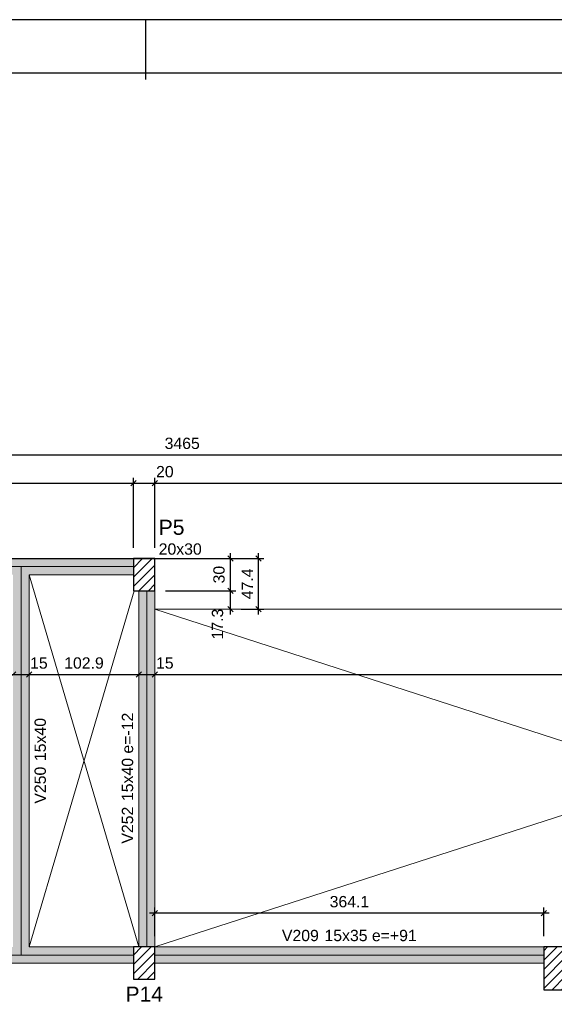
# Model space of a CAD drawing. Header units: millimetres. Extents: x 0 to 119, y 0 to 84.
# Tile 22 of 42: x 43 to 53, y 66 to 84. Entities that reach past the tile are written whole.
import ezdxf

# ---------------------------------------------------------------- set-up
doc = ezdxf.new("R2010")
doc.units = ezdxf.units.MM
doc.header["$MEASUREMENT"] = 0
doc.linetypes.add('NULL', pattern=[0])
doc.layers.get('0').update_dxf_attribs({"lineweight": 18})
for name, color, linetype, lineweight in [('FO-Aberturas', 7, 'Continuous', 5), ('FO-Cotas', 5, 'Continuous', 5), ('FO-Eixos', 5, 'Continuous', 5), ('FO-Hachura pilar que passa', 19, 'Continuous', 5), ('FO-Hachura viga', 43, 'Continuous', 5), ('FO-Pilares', 4, 'Continuous', 30), ('FO-Textos das vigas', 7, 'Continuous', 5), ('FO-Textos dos pilares', 7, 'Continuous', 5), ('FO-Vigas', 1, 'Continuous', 20)]:
    doc.layers.add(name, color=color, linetype=linetype, lineweight=lineweight)
doc.layers.add('SEDUC_MARF', color=1, linetype='Continuous')
doc.layers.add('SEDUC_MARGG', color=7, linetype='Continuous')
doc.styles.add('Arial', font='txt')
doc.dimstyles.new('UM_50.000000', dxfattribs={"dimtxt": 0.18, "dimasz": 0.1, "dimexe": 0.1, "dimexo": 0.2, "dimgap": 0, "dimtad": 1, "dimtih": 1, "dimtoh": 1, "dimdec": 1, "dimlfac": 50, "dimzin": 0, "dimdsep": 46, "dimtxsty": 'Standard', "dimcen": 0.09, "dimdle": 0.1, "dimadec": 1, "dimazin": 2, "dimtfac": 1, "dimtdec": 4, "dimtofl": 0, "dimtmove": 0, "dimatfit": 3, "dimfxl": 1, "dimtolj": 1, "dimarcsym": 0})

# ---------------------------------------------------------------- blocks, each defined once
blk = doc.blocks.new('_Oblique')
at = {"color": 0, "linetype": 'ByBlock', "lineweight": -2}
blk.add_line((-0.5, -0.5), (0.5, 0.5), dxfattribs=at)
blk = doc.blocks.new('*D13')
at = {"layer": 'Defpoints', "color": 0}
for p in [(44.677, 75.429), (38.019, 74.017), (44.677, 74.015)]:
    blk.add_point(p, dxfattribs=at)
at = {"layer": 'FO-Cotas', "color": 0, "lineweight": -2}
for p, q in [((37.919, 75.429), (44.777, 75.429)), ((38.019, 74.217), (38.019, 75.529)), ((44.677, 74.215), (44.677, 75.529))]:
    blk.add_line(p, q, dxfattribs=at)
at = {"layer": 'FO-Cotas', "color": 0, "lineweight": -2, "xscale": 0.1, "yscale": 0.1, "zscale": 0.1, "rotation": 180}
blk.add_blockref('_Oblique', (38.019, 75.429), dxfattribs=at)
at = {"layer": 'FO-Cotas', "color": 0, "lineweight": -2, "xscale": 0.1, "yscale": 0.1, "zscale": 0.1}
blk.add_blockref('_Oblique', (44.677, 75.429), dxfattribs=at)
at = {"layer": 'FO-Cotas', "color": 7, "insert": (41.348, 75.641), "char_height": 0.2118, "attachment_point": 5, "rotation": 0.0057, "style": 'Arial'}
blk.add_mtext('\\A1;332.9', dxfattribs=at)
blk = doc.blocks.new('*D14')
at = {"layer": 'Defpoints', "color": 0}
for p in [(45.077, 75.429), (44.677, 74.015), (45.077, 74.015)]:
    blk.add_point(p, dxfattribs=at)
at = {"layer": 'FO-Cotas', "color": 0, "lineweight": -2}
for p, q in [((44.577, 75.429), (45.177, 75.429)), ((44.677, 74.215), (44.677, 75.529)), ((45.077, 74.215), (45.077, 75.529))]:
    blk.add_line(p, q, dxfattribs=at)
at = {"layer": 'FO-Cotas', "color": 0, "lineweight": -2, "xscale": 0.1, "yscale": 0.1, "zscale": 0.1, "rotation": 180}
blk.add_blockref('_Oblique', (44.677, 75.429), dxfattribs=at)
at = {"layer": 'FO-Cotas', "color": 0, "lineweight": -2, "xscale": 0.1, "yscale": 0.1, "zscale": 0.1}
blk.add_blockref('_Oblique', (45.077, 75.429), dxfattribs=at)
at = {"layer": 'FO-Cotas', "color": 7, "insert": (45.262, 75.641), "char_height": 0.2118, "attachment_point": 5, "rotation": 0.0057, "style": 'Arial'}
blk.add_mtext('\\A1;20', dxfattribs=at)
blk = doc.blocks.new('*D15')
at = {"layer": 'Defpoints', "color": 0}
for p in [(64.577, 75.429), (45.077, 74.015), (64.577, 73.349)]:
    blk.add_point(p, dxfattribs=at)
at = {"layer": 'FO-Cotas', "color": 0, "lineweight": -2}
for p, q in [((44.977, 75.429), (64.677, 75.429)), ((45.077, 74.215), (45.077, 75.529)), ((64.577, 73.549), (64.577, 75.529))]:
    blk.add_line(p, q, dxfattribs=at)
at = {"layer": 'FO-Cotas', "color": 0, "lineweight": -2, "xscale": 0.1, "yscale": 0.1, "zscale": 0.1, "rotation": 180}
blk.add_blockref('_Oblique', (45.077, 75.429), dxfattribs=at)
at = {"layer": 'FO-Cotas', "color": 0, "lineweight": -2, "xscale": 0.1, "yscale": 0.1, "zscale": 0.1}
blk.add_blockref('_Oblique', (64.577, 75.429), dxfattribs=at)
at = {"layer": 'FO-Cotas', "color": 7, "insert": (54.827, 75.641), "char_height": 0.2118, "attachment_point": 5, "rotation": 0.0057, "style": 'Arial'}
blk.add_mtext('\\A1;975', dxfattribs=at)
blk = doc.blocks.new('*D21')
at = {"layer": 'Defpoints', "color": 0}
for p in [(80.237, 75.959), (10.937, 73.349), (80.237, 73.349)]:
    blk.add_point(p, dxfattribs=at)
at = {"layer": 'FO-Cotas', "color": 0, "lineweight": -2}
for p, q in [((10.837, 75.959), (80.337, 75.959)), ((10.937, 73.549), (10.937, 76.059)), ((80.237, 73.549), (80.237, 76.059))]:
    blk.add_line(p, q, dxfattribs=at)
at = {"layer": 'FO-Cotas', "color": 0, "lineweight": -2, "xscale": 0.1, "yscale": 0.1, "zscale": 0.1, "rotation": 180}
blk.add_blockref('_Oblique', (10.937, 75.959), dxfattribs=at)
at = {"layer": 'FO-Cotas', "color": 0, "lineweight": -2, "xscale": 0.1, "yscale": 0.1, "zscale": 0.1}
blk.add_blockref('_Oblique', (80.237, 75.959), dxfattribs=at)
at = {"layer": 'FO-Cotas', "color": 7, "insert": (45.587, 76.171), "char_height": 0.2118, "attachment_point": 5, "rotation": 0.0057, "style": 'Arial'}
blk.add_mtext('\\A1;3465', dxfattribs=at)
blk = doc.blocks.new('*D71')
at = {"layer": 'Defpoints', "color": 0}
for p in [(45.077, 73.415), (46.489, 73.415), (46.489, 73.069)]:
    blk.add_point(p, dxfattribs=at)
at = {"layer": 'FO-Cotas', "color": 0, "lineweight": -2}
for p, q in [((45.277, 73.415), (46.589, 73.415)), ((46.489, 72.969), (46.489, 73.515))]:
    blk.add_line(p, q, dxfattribs=at)
at = {"layer": 'FO-Cotas', "color": 0, "lineweight": -2, "xscale": 0.1, "yscale": 0.1, "zscale": 0.1}
for p, rotation in [((46.489, 73.415), 90.0000000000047), ((46.489, 73.069), 270.0000000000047)]:
    blk.add_blockref('_Oblique', p, dxfattribs=dict(at, rotation=rotation))
at = {"layer": 'FO-Cotas', "color": 7, "insert": (46.249, 72.79), "char_height": 0.2118, "attachment_point": 5, "rotation": 90, "style": 'Arial'}
blk.add_mtext('\\A1;17.3', dxfattribs=at)
blk = doc.blocks.new('*D72')
at = {"layer": 'Defpoints', "color": 0}
for p in [(45.077, 74.015), (46.489, 74.015), (45.077, 73.415)]:
    blk.add_point(p, dxfattribs=at)
at = {"layer": 'FO-Cotas', "color": 0, "lineweight": -2}
for p, q in [((46.489, 73.315), (46.489, 74.115)), ((45.277, 74.015), (46.589, 74.015)), ((45.277, 73.415), (46.589, 73.415))]:
    blk.add_line(p, q, dxfattribs=at)
at = {"layer": 'FO-Cotas', "color": 0, "lineweight": -2, "xscale": 0.1, "yscale": 0.1, "zscale": 0.1}
for p, rotation in [((46.489, 74.015), 90), ((46.489, 73.415), 270)]:
    blk.add_blockref('_Oblique', p, dxfattribs=dict(at, rotation=rotation))
at = {"layer": 'FO-Cotas', "color": 7, "insert": (46.277, 73.715), "char_height": 0.2118, "attachment_point": 5, "rotation": 90, "style": 'Arial'}
blk.add_mtext('\\A1;30', dxfattribs=at)
blk = doc.blocks.new('*D74')
at = {"layer": 'Defpoints', "color": 0}
for p in [(38.019, 74.017), (47.018, 74.017), (46.489, 73.069)]:
    blk.add_point(p, dxfattribs=at)
at = {"layer": 'FO-Cotas', "color": 0, "lineweight": -2}
for p, q in [((47.018, 72.969), (47.018, 74.117)), ((38.219, 74.017), (47.118, 74.017)), ((46.689, 73.069), (47.118, 73.069))]:
    blk.add_line(p, q, dxfattribs=at)
at = {"layer": 'FO-Cotas', "color": 0, "lineweight": -2, "xscale": 0.1, "yscale": 0.1, "zscale": 0.1}
for p, rotation in [((47.018, 74.017), 90), ((47.018, 73.069), 270)]:
    blk.add_blockref('_Oblique', p, dxfattribs=dict(at, rotation=rotation))
at = {"layer": 'FO-Cotas', "color": 7, "insert": (46.806, 73.543), "char_height": 0.2118, "attachment_point": 5, "rotation": 90, "style": 'Arial'}
blk.add_mtext('\\A1;47.4', dxfattribs=at)
blk = doc.blocks.new('*D142')
at = {"layer": 'Defpoints', "color": 0}
for p in [(42.419, 71.849), (42.719, 71.849), (42.719, 71.849)]:
    blk.add_point(p, dxfattribs=at)
at = {"layer": 'FO-Cotas', "color": 0, "lineweight": -2}
blk.add_line((42.319, 71.849), (42.819, 71.849), dxfattribs=at)
at = {"layer": 'FO-Cotas', "color": 0, "lineweight": -2, "xscale": 0.1, "yscale": 0.1, "zscale": 0.1, "rotation": 180}
blk.add_blockref('_Oblique', (42.419, 71.849), dxfattribs=at)
at = {"layer": 'FO-Cotas', "color": 0, "lineweight": -2, "xscale": 0.1, "yscale": 0.1, "zscale": 0.1}
blk.add_blockref('_Oblique', (42.719, 71.849), dxfattribs=at)
at = {"layer": 'FO-Cotas', "color": 7, "insert": (42.904, 72.06), "char_height": 0.2118, "attachment_point": 5, "rotation": 0.0057, "style": 'Arial'}
blk.add_mtext('\\A1;15', dxfattribs=at)
blk = doc.blocks.new('*D143')
at = {"layer": 'Defpoints', "color": 0}
for p in [(42.719, 71.849), (44.777, 71.849), (44.777, 71.849)]:
    blk.add_point(p, dxfattribs=at)
at = {"layer": 'FO-Cotas', "color": 0, "lineweight": -2}
blk.add_line((42.619, 71.849), (44.877, 71.849), dxfattribs=at)
at = {"layer": 'FO-Cotas', "color": 0, "lineweight": -2, "xscale": 0.1, "yscale": 0.1, "zscale": 0.1, "rotation": 180}
blk.add_blockref('_Oblique', (42.719, 71.849), dxfattribs=at)
at = {"layer": 'FO-Cotas', "color": 0, "lineweight": -2, "xscale": 0.1, "yscale": 0.1, "zscale": 0.1}
blk.add_blockref('_Oblique', (44.777, 71.849), dxfattribs=at)
at = {"layer": 'FO-Cotas', "color": 7, "insert": (43.748, 72.06), "char_height": 0.2118, "attachment_point": 5, "rotation": 0.0057, "style": 'Arial'}
blk.add_mtext('\\A1;102.9', dxfattribs=at)
blk = doc.blocks.new('*D144')
at = {"layer": 'Defpoints', "color": 0}
for p in [(44.777, 71.849), (45.077, 71.849), (45.077, 71.849)]:
    blk.add_point(p, dxfattribs=at)
at = {"layer": 'FO-Cotas', "color": 0, "lineweight": -2}
blk.add_line((44.677, 71.849), (45.177, 71.849), dxfattribs=at)
at = {"layer": 'FO-Cotas', "color": 0, "lineweight": -2, "xscale": 0.1, "yscale": 0.1, "zscale": 0.1, "rotation": 180}
blk.add_blockref('_Oblique', (44.777, 71.849), dxfattribs=at)
at = {"layer": 'FO-Cotas', "color": 0, "lineweight": -2, "xscale": 0.1, "yscale": 0.1, "zscale": 0.1}
blk.add_blockref('_Oblique', (45.077, 71.849), dxfattribs=at)
at = {"layer": 'FO-Cotas', "color": 7, "insert": (45.262, 72.06), "char_height": 0.2118, "attachment_point": 5, "rotation": 0.0057, "style": 'Arial'}
blk.add_mtext('\\A1;15', dxfattribs=at)
blk = doc.blocks.new('*D145')
at = {"layer": 'Defpoints', "color": 0}
for p in [(45.077, 71.849), (64.627, 71.849), (64.627, 71.849)]:
    blk.add_point(p, dxfattribs=at)
at = {"layer": 'FO-Cotas', "color": 0, "lineweight": -2}
blk.add_line((44.977, 71.849), (64.727, 71.849), dxfattribs=at)
at = {"layer": 'FO-Cotas', "color": 0, "lineweight": -2, "xscale": 0.1, "yscale": 0.1, "zscale": 0.1, "rotation": 180}
blk.add_blockref('_Oblique', (45.077, 71.849), dxfattribs=at)
at = {"layer": 'FO-Cotas', "color": 0, "lineweight": -2, "xscale": 0.1, "yscale": 0.1, "zscale": 0.1}
blk.add_blockref('_Oblique', (64.627, 71.849), dxfattribs=at)
at = {"layer": 'FO-Cotas', "color": 7, "insert": (54.852, 72.06), "char_height": 0.2118, "attachment_point": 5, "rotation": 0.0057, "style": 'Arial'}
blk.add_mtext('\\A1;977.5', dxfattribs=at)
blk = doc.blocks.new('*D238')
at = {"layer": 'Defpoints', "color": 0}
for p in [(45.077, 67.383), (45.077, 66.747), (52.359, 66.747)]:
    blk.add_point(p, dxfattribs=at)
at = {"layer": 'FO-Cotas', "color": 0, "lineweight": -2}
for p, q in [((45.077, 66.947), (45.077, 67.483)), ((52.359, 66.947), (52.359, 67.483)), ((52.459, 67.383), (44.977, 67.383))]:
    blk.add_line(p, q, dxfattribs=at)
at = {"layer": 'FO-Cotas', "color": 0, "lineweight": -2, "xscale": 0.1, "yscale": 0.1, "zscale": 0.1, "rotation": 180}
blk.add_blockref('_Oblique', (45.077, 67.383), dxfattribs=at)
at = {"layer": 'FO-Cotas', "color": 0, "lineweight": -2, "xscale": 0.1, "yscale": 0.1, "zscale": 0.1}
blk.add_blockref('_Oblique', (52.359, 67.383), dxfattribs=at)
at = {"layer": 'FO-Cotas', "color": 7, "insert": (48.718, 67.594), "char_height": 0.2118, "attachment_point": 5, "rotation": 0.0057, "style": 'Arial'}
blk.add_mtext('\\A1;364.1', dxfattribs=at)

msp = doc.modelspace()

# ---------------------------------------------------------------- hatches: boundary and pattern name
at = {"layer": 'FO-Hachura pilar que passa', "linetype": 'Continuous'}
h = msp.add_hatch(dxfattribs=at)
h.set_pattern_fill('ANSI31', color=19, style=0)
h.paths.add_polyline_path([(44.6766, 73.4145), (44.8766, 73.4145), (45.0766, 73.4145), (45.0766, 73.7145), (45.0766, 74.0145), (44.8766, 74.0145), (44.6766, 74.0145), (44.6766, 73.7145)])
h = msp.add_hatch(dxfattribs=at)
h.set_pattern_fill('ANSI31', color=19, style=0)
h.paths.add_polyline_path([(44.6766, 66.1471), (44.8766, 66.1471), (45.0766, 66.1471), (45.0766, 66.4471), (45.0766, 66.7471), (44.8766, 66.7471), (44.6766, 66.7471), (44.6766, 66.4471)])
h = msp.add_hatch(dxfattribs=at)
h.set_pattern_fill('ANSI31', color=19, style=0)
h.paths.add_polyline_path([(52.3588, 65.9471), (52.5588, 65.9471), (52.7588, 65.9471), (52.7588, 66.3471), (52.7588, 66.7471), (52.5588, 66.7471), (52.3588, 66.7471), (52.3588, 66.3471)])
at = {"layer": 'FO-Hachura viga', "linetype": 'Continuous'}
for points in [[(42.569, 73.8645), (42.569, 73.8645), (42.569, 74.0145), (38.019, 74.0145), (38.019, 73.7145), (42.419, 73.7145), (42.569, 73.8645)], [(44.6768, 74.0145), (44.6768, 74.0145), (42.569, 74.0145), (42.569, 73.8645), (42.719, 73.7145), (44.6768, 73.7145), (44.6768, 74.0145)], [(42.719, 66.7471), (42.719, 66.7471), (42.719, 73.7145), (42.569, 73.8645), (42.419, 73.7145), (42.419, 66.7471), (42.569, 66.5971), (42.719, 66.7471)], [(45.0768, 73.4145), (45.0768, 73.4145), (44.7768, 73.4145), (44.7768, 73.0683), (45.0768, 73.0683), (45.0768, 73.4145)], [(45.0768, 73.0683), (45.0768, 73.0683), (44.7768, 73.0683), (44.7768, 66.7471), (45.0768, 66.7471), (45.0768, 73.0683)], [(42.569, 66.5971), (42.569, 66.5971), (42.419, 66.7471), (38.019, 66.7471), (38.019, 66.4471), (42.569, 66.4471), (42.569, 66.5971)], [(44.6768, 66.7471), (44.6768, 66.7471), (42.719, 66.7471), (42.569, 66.5971), (42.569, 66.4471), (44.6768, 66.4471), (44.6768, 66.7471)], [(52.3588, 66.7471), (52.3588, 66.7471), (45.0768, 66.7471), (45.0768, 66.4471), (52.3588, 66.4471), (52.3588, 66.7471)]]:
    msp.add_hatch(color=43, dxfattribs=at).paths.add_polyline_path(points)

# ---------------------------------------------------------------- linework, layer by layer
at = {"layer": 'FO-Aberturas'}
for p, q in [((42.719, 73.7145), (44.777, 66.7475)), ((44.688, 73.4145), (42.719, 66.7475)), ((64.627, 66.7475), (45.077, 73.0685)), ((64.577, 73.0525), (45.077, 66.7475))]:
    msp.add_line(p, q, dxfattribs=at)
at = {"layer": 'FO-Eixos'}
for p, q in [((38.019, 73.8645), (42.569, 73.8645)), ((42.569, 73.8645), (44.6766, 73.8645)), ((42.569, 66.5971), (42.569, 73.8645)), ((44.9266, 73.0685), (44.9266, 73.4145)), ((44.9266, 66.7471), (44.9266, 73.0685)), ((38.019, 66.5971), (42.569, 66.5971)), ((42.569, 66.5971), (44.6766, 66.5971)), ((45.0766, 66.5971), (52.3588, 66.5971))]:
    msp.add_line(p, q, dxfattribs=at)
at = {"layer": 'FO-Pilares'}
for points in [[(44.6766, 73.4145), (44.8766, 73.4145), (45.0766, 73.4145), (45.0766, 73.7145), (45.0766, 74.0145), (44.8766, 74.0145), (44.6766, 74.0145), (44.6766, 73.7145), (44.6766, 73.4145)], [(44.6766, 66.1471), (44.8766, 66.1471), (45.0766, 66.1471), (45.0766, 66.4471), (45.0766, 66.7471), (44.8766, 66.7471), (44.6766, 66.7471), (44.6766, 66.4471), (44.6766, 66.1471)], [(52.3588, 65.9471), (52.5588, 65.9471), (52.7588, 65.9471), (52.7588, 66.3471), (52.7588, 66.7471), (52.5588, 66.7471), (52.3588, 66.7471), (52.3588, 66.3471), (52.3588, 65.9471)]]:
    msp.add_lwpolyline(points, close=True, dxfattribs=at)
at = {"layer": 'FO-Vigas'}
for p, q in [((38.019, 74.0145), (42.569, 74.0145)), ((42.569, 74.0145), (44.6766, 74.0145)), ((42.719, 73.7145), (44.6766, 73.7145)), ((42.719, 66.7471), (42.719, 73.7145)), ((44.7766, 73.0685), (44.7766, 73.4145)), ((45.0766, 73.0685), (45.0766, 73.4145)), ((44.7766, 66.7471), (44.7766, 73.0685)), ((45.0766, 73.0685), (64.5766, 73.0685)), ((45.0766, 66.7471), (45.0766, 73.0685)), ((42.719, 66.7471), (44.6766, 66.7471)), ((45.0766, 66.7471), (52.3588, 66.7471)), ((38.019, 66.4471), (42.569, 66.4471)), ((42.569, 66.4471), (44.6766, 66.4471)), ((45.0766, 66.4471), (52.3588, 66.4471))]:
    msp.add_line(p, q, dxfattribs=at)
at = {"layer": 'SEDUC_MARF'}
msp.add_line((44.9015, 84.1), (44.9015, 82.9804), dxfattribs=at)
msp.add_lwpolyline([(118.9, 84.1), (0, 84.1), (0, 0), (118.9, 0)], close=True, dxfattribs=at)
at = {"layer": 'SEDUC_MARGG'}
msp.add_lwpolyline([(2.5, 1), (117.9, 1), (117.9, 83.1), (2.5, 83.1), (2.5, 1)], dxfattribs=at)

# ---------------------------------------------------------------- texts
at = {"layer": 'FO-Textos das vigas', "linetype": 'NULL', "char_height": 0.2118, "rotation": 90.00021, "line_spacing_factor": 0.798, "style": 'Arial'}
for s, insert, width, attachment_point in [('15x40', (43.0371, 70.2265), 1.580273, 7), ('15x40 e=-12', (44.6711, 69.4785), 3.240977, 7), ('V250', (43.0371, 70.1205), 1.354561, 9), ('V252', (44.6711, 69.3725), 1.354561, 9)]:
    msp.add_mtext(s, dxfattribs=dict(at, insert=insert, width=width, attachment_point=attachment_point))
at = {"layer": 'FO-Textos das vigas', "linetype": 'NULL', "char_height": 0.2118, "line_spacing_factor": 0.798, "style": 'Arial'}
for s, insert, width, attachment_point in [('V209', (48.145, 66.8534), 1.354561, 9), ('15x35 e=+91', (48.251, 66.8534), 3.386543, 7)]:
    msp.add_mtext(s, dxfattribs=dict(at, insert=insert, width=width, attachment_point=attachment_point))
at = {"layer": 'FO-Textos dos pilares', "linetype": 'NULL', "line_spacing_factor": 0.798, "style": 'Arial'}
for s, insert, char_height, width, attachment_point in [('P5', (45.147, 74.4557), 0.2824, 0.954053, 7), ('20x30', (45.147, 74.0854), 0.2118, 1.580273, 7), ('P14', (44.877, 65.7237), 0.2824, 1.387852, 8)]:
    msp.add_mtext(s, dxfattribs=dict(at, insert=insert, char_height=char_height, width=width, attachment_point=attachment_point))

# ---------------------------------------------------------------- dimensions: what is measured, and where the dimension line sits
at = {"layer": 'FO-Cotas'}
for base, p1, p2, override, picture, middle in [((80.2372, 75.9588), (10.9366, 73.3485), (80.2372, 73.3485), {"dimtxt": 0.2118, "dimasz": 0.1, "dimexe": 0.1, "dimexo": 0.2, "dimtad": 1, "dimtih": 0, "dimtoh": 0, "dimdec": 1, "dimlfac": 50, "dimzin": 8, "dimtxsty": 'Arial', "dimblk": 'Oblique', "dimblk1": 'Oblique', "dimblk2": 'Oblique', "dimsah": 1, "dimdle": 0.1, "dimse1": 0, "dimse2": 0, "dimclrt": 7, "dimadec": 1, "dimazin": 3, "dimtmove": 2, "dimldrblk": 'Oblique'}, '*D21', (45.5869, 76.1706)), ((44.6766, 75.4293), (38.019, 74.0173), (44.6766, 74.0145), {"dimtxt": 0.2118, "dimasz": 0.1, "dimexe": 0.1, "dimexo": 0.2, "dimtad": 1, "dimtih": 0, "dimtoh": 0, "dimdec": 1, "dimlfac": 50, "dimzin": 8, "dimtxsty": 'Arial', "dimblk": 'Oblique', "dimblk1": 'Oblique', "dimblk2": 'Oblique', "dimsah": 1, "dimdle": 0.1, "dimse1": 0, "dimse2": 0, "dimclrt": 7, "dimadec": 1, "dimazin": 3, "dimtmove": 2, "dimldrblk": 'Oblique'}, '*D13', (41.3478, 75.6411)), ((45.0766, 75.4293), (44.6766, 74.0145), (45.0766, 74.0145), {"dimtxt": 0.2118, "dimasz": 0.1, "dimexe": 0.1, "dimexo": 0.2, "dimtad": 1, "dimtih": 0, "dimtoh": 0, "dimdec": 1, "dimlfac": 50, "dimzin": 8, "dimtxsty": 'Arial', "dimblk": 'Oblique', "dimblk1": 'Oblique', "dimblk2": 'Oblique', "dimsah": 1, "dimdle": 0.1, "dimse1": 0, "dimse2": 0, "dimclrt": 7, "dimadec": 1, "dimazin": 3, "dimtmove": 2, "dimldrblk": 'Oblique'}, '*D14', (45.2619, 75.6411)), ((64.5766, 75.4293), (45.0766, 74.0145), (64.5766, 73.3485), {"dimtxt": 0.2118, "dimasz": 0.1, "dimexe": 0.1, "dimexo": 0.2, "dimtad": 1, "dimtih": 0, "dimtoh": 0, "dimdec": 1, "dimlfac": 50, "dimzin": 8, "dimtxsty": 'Arial', "dimblk": 'Oblique', "dimblk1": 'Oblique', "dimblk2": 'Oblique', "dimsah": 1, "dimdle": 0.1, "dimse1": 0, "dimse2": 0, "dimclrt": 7, "dimadec": 1, "dimazin": 3, "dimtmove": 2, "dimldrblk": 'Oblique'}, '*D15', (54.8266, 75.6411)), ((42.719, 71.8485), (42.419, 71.8485), (42.719, 71.8485), {"dimtxt": 0.2118, "dimasz": 0.1, "dimexe": 0.1, "dimexo": 0.2, "dimtad": 1, "dimtih": 0, "dimtoh": 0, "dimdec": 1, "dimlfac": 50, "dimzin": 8, "dimtxsty": 'Arial', "dimblk": 'Oblique', "dimblk1": 'Oblique', "dimblk2": 'Oblique', "dimsah": 1, "dimdle": 0.1, "dimse1": 1, "dimse2": 1, "dimclrt": 7, "dimadec": 1, "dimazin": 3, "dimtmove": 2, "dimldrblk": 'Oblique'}, '*D142', (42.9043, 72.0603)), ((44.7766, 71.8485), (42.719, 71.8485), (44.7766, 71.8485), {"dimtxt": 0.2118, "dimasz": 0.1, "dimexe": 0.1, "dimexo": 0.2, "dimtad": 1, "dimtih": 0, "dimtoh": 0, "dimdec": 1, "dimlfac": 50, "dimzin": 8, "dimtxsty": 'Arial', "dimblk": 'Oblique', "dimblk1": 'Oblique', "dimblk2": 'Oblique', "dimsah": 1, "dimdle": 0.1, "dimse1": 1, "dimse2": 1, "dimclrt": 7, "dimadec": 1, "dimazin": 3, "dimtmove": 2, "dimldrblk": 'Oblique'}, '*D143', (43.7478, 72.0603)), ((45.0766, 71.8485), (44.7766, 71.8485), (45.0766, 71.8485), {"dimtxt": 0.2118, "dimasz": 0.1, "dimexe": 0.1, "dimexo": 0.2, "dimtad": 1, "dimtih": 0, "dimtoh": 0, "dimdec": 1, "dimlfac": 50, "dimzin": 8, "dimtxsty": 'Arial', "dimblk": 'Oblique', "dimblk1": 'Oblique', "dimblk2": 'Oblique', "dimsah": 1, "dimdle": 0.1, "dimse1": 1, "dimse2": 1, "dimclrt": 7, "dimadec": 1, "dimazin": 3, "dimtmove": 2, "dimldrblk": 'Oblique'}, '*D144', (45.2619, 72.0603)), ((64.6266, 71.8485), (45.0766, 71.8485), (64.6266, 71.8485), {"dimtxt": 0.2118, "dimasz": 0.1, "dimexe": 0.1, "dimexo": 0.2, "dimtad": 1, "dimtih": 0, "dimtoh": 0, "dimdec": 1, "dimlfac": 50, "dimzin": 8, "dimtxsty": 'Arial', "dimblk": 'Oblique', "dimblk1": 'Oblique', "dimblk2": 'Oblique', "dimsah": 1, "dimdle": 0.1, "dimse1": 1, "dimse2": 1, "dimclrt": 7, "dimadec": 1, "dimazin": 3, "dimtmove": 2, "dimldrblk": 'Oblique'}, '*D145', (54.8516, 72.0603)), ((45.0766, 67.3825), (52.3588, 66.7471), (45.0766, 66.7471), {"dimtxt": 0.2118, "dimasz": 0.1, "dimexe": 0.1, "dimexo": 0.2, "dimtad": 1, "dimtih": 0, "dimtoh": 0, "dimdec": 1, "dimlfac": 50, "dimzin": 8, "dimtxsty": 'Arial', "dimblk": 'Oblique', "dimblk1": 'Oblique', "dimblk2": 'Oblique', "dimsah": 1, "dimdle": 0.1, "dimse1": 0, "dimse2": 0, "dimclrt": 7, "dimadec": 1, "dimazin": 3, "dimtmove": 2, "dimldrblk": 'Oblique'}, '*D238', (48.7177, 67.5943))]:
    dim = msp.add_linear_dim(base=base, p1=p1, p2=p2, dimstyle='UM_50.000000', override=override, dxfattribs=at)
    dim.commit()
    dim.dimension.update_dxf_attribs({"geometry": picture, "text_midpoint": middle, "dimtype": 160, "text_rotation": 0.00573})
for base, p1, p2, override, picture, middle in [((47.0181, 74.0173), (46.4886, 73.0685), (38.019, 74.0173), {"dimtxt": 0.2118, "dimasz": 0.1, "dimexe": 0.1, "dimexo": 0.2, "dimtad": 1, "dimtih": 0, "dimtoh": 0, "dimdec": 1, "dimlfac": 50, "dimzin": 8, "dimtxsty": 'Arial', "dimblk": 'Oblique', "dimblk1": 'Oblique', "dimblk2": 'Oblique', "dimsah": 1, "dimdle": 0.1, "dimse1": 0, "dimse2": 0, "dimclrt": 7, "dimadec": 1, "dimazin": 3, "dimtmove": 2, "dimldrblk": 'Oblique'}, '*D74', (46.8063, 73.5429)), ((46.4886, 74.0145), (45.0766, 73.4145), (45.0766, 74.0145), {"dimtxt": 0.2118, "dimasz": 0.1, "dimexe": 0.1, "dimexo": 0.2, "dimtad": 1, "dimtih": 0, "dimtoh": 0, "dimdec": 1, "dimlfac": 50, "dimzin": 8, "dimtxsty": 'Arial', "dimblk": 'Oblique', "dimblk1": 'Oblique', "dimblk2": 'Oblique', "dimsah": 1, "dimdle": 0.1, "dimse1": 0, "dimse2": 0, "dimclrt": 7, "dimadec": 1, "dimazin": 3, "dimtmove": 2, "dimldrblk": 'Oblique'}, '*D72', (46.2768, 73.7145)), ((46.4886, 73.4145), (46.4886, 73.0685), (45.0766, 73.4145), {"dimtxt": 0.2118, "dimasz": 0.1, "dimexe": 0.1, "dimexo": 0.2, "dimtad": 1, "dimtih": 0, "dimtoh": 0, "dimdec": 1, "dimlfac": 50, "dimzin": 8, "dimtxsty": 'Arial', "dimblk": 'Oblique', "dimblk1": 'Oblique', "dimblk2": 'Oblique', "dimsah": 1, "dimdle": 0.1, "dimse1": 1, "dimse2": 0, "dimclrt": 7, "dimadec": 1, "dimazin": 3, "dimtmove": 2, "dimldrblk": 'Oblique'}, '*D71', (46.2489, 72.7903))]:
    dim = msp.add_linear_dim(base=base, p1=p1, p2=p2, angle=90, dimstyle='UM_50.000000', override=override, dxfattribs=at)
    dim.commit()
    dim.dimension.update_dxf_attribs({"geometry": picture, "text_midpoint": middle, "dimtype": 160, "text_rotation": 90})

doc.saveas('drawing.dxf')
